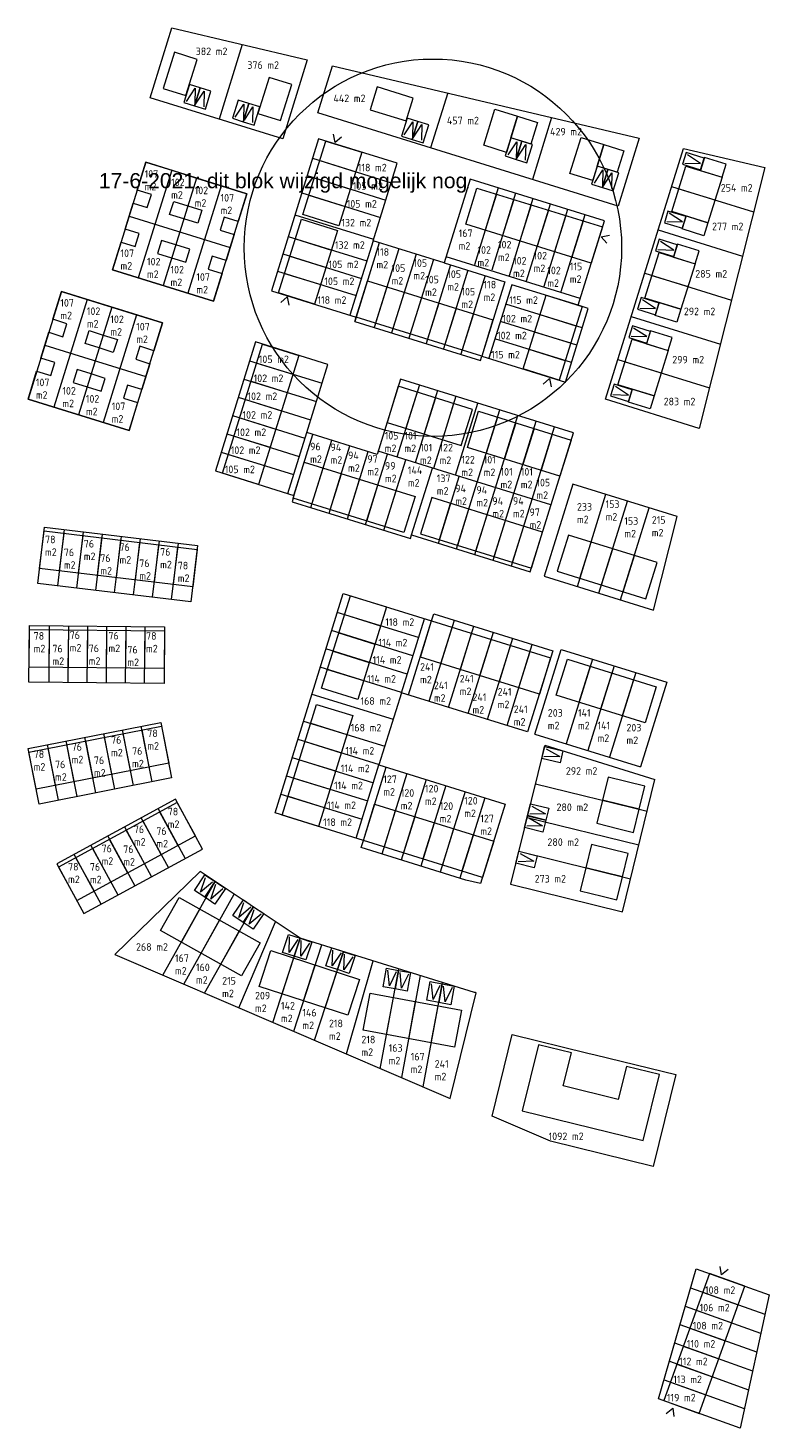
# Model space of a CAD drawing. Header units: metres. Extents: x 205799 to 208906, y 476485 to 477245.
# Tile 5 of 12: x 206480 to 206676, y 476874 to 477245. Entities that reach past the tile are written whole.
import ezdxf

# ---------------------------------------------------------------- set-up
doc = ezdxf.new("R2010")
doc.units = ezdxf.units.M
doc.layers.get('0').update_dxf_attribs({"linetype": 'CONTINUOUS'})
for name, color, linetype, lineweight in [('N-PV-OG-KAVEL_BERGING-G', 161, 'CONTINUOUS', 0), ('N-PV-OG-KAVEL_ENTREE-S', 7, 'CONTINUOUS', 0), ('N-PV-OG-KAVEL_OPPERVLAK-T', 7, 'CONTINUOUS', 0), ('N-PV-OG-KAVEL_PARKEERPLAATS-S', 253, 'CONTINUOUS', 0), ('N-PV-OG-WONING-G', 80, 'CONTINUOUS', 13)]:
    doc.layers.add(name, color=color, linetype=linetype, lineweight=lineweight)
doc.layers.add('N-PV-OG-KAVEL_KAVELGRENS-G', color=7, linetype='CONTINUOUS', lineweight=13, true_color=0xff4000)
doc.layers.add('N-PV-OG-KAVEL_TUSSENGRENS-G', color=7, linetype='CONTINUOUS', lineweight=13, true_color=0xff4000)
doc.layers.add('N-PV-OG-OPMERKINGEN-T', color=1, linetype='CONTINUOUS', lineweight=0, plot=False)
doc.styles.add('NLCS-ISO-M200-T50', font='NLCS-ISO.ttf')
doc.styles.add('verklaring', font='arial.ttf', dxfattribs={"height": 2.5})

# ---------------------------------------------------------------- blocks, each defined once
blk = doc.blocks.new('entree')
at = {"extrusion": (0, 0, -1), "flags": 128}
blk.add_lwpolyline([(1.12, -1.95), (0, 0), (-1.12, -1.95)], dxfattribs=at)
blk = doc.blocks.new('pp prive21')
at = {"color": 0, "linetype": 'ByBlock', "lineweight": -2}
for p, q in [((3, -5), (3, 0)), ((3, 0), (3, -5))]:
    blk.add_line(p, q, dxfattribs=at)
at = {"color": 0, "linetype": 'ByBlock', "lineweight": -2, "flags": 128}
blk.add_lwpolyline([(0, -5), (3, -5), (6, -5), (6, 0), (3, 0), (0, 0), (0, -5)], dxfattribs=at)
at = {"color": 0, "linetype": 'ByBlock', "lineweight": -2, "extrusion": (0, 0, -1), "flags": 128}
for points in [[(-0.63, -4.5), (-1.75, -0.5), (-2.88, -4.5)], [(-3.13, -4.5), (-4.25, -0.5), (-5.38, -4.5)]]:
    blk.add_lwpolyline(points, dxfattribs=at)
blk = doc.blocks.new('pp prive1')
at = {"color": 0, "linetype": 'ByBlock', "lineweight": -2, "extrusion": (0, 0, -1), "flags": 128}
for points in [[(1.62, 0.5), (-1.62, 0.5), (-1.62, -4.5), (1.62, -4.5), (1.62, 0.5)], [(1.12, -4), (0, 0), (-1.13, -4)]]:
    blk.add_lwpolyline(points, dxfattribs=at)
blk = doc.blocks.new('AnonymousCell')
at = {"layer": 'N-PV-OG-OPMERKINGEN-T'}
blk.add_line((208596.08, 477202.55), (208596.26, 477202.55), dxfattribs=at)
at = {"layer": 'N-PV-OG-OPMERKINGEN-T', "color": 1, "insert": (208595.99, 477201.15), "char_height": 4, "attachment_point": 9, "style": 'verklaring'}
blk.add_mtext('{\\C1;17-6-2021: dit blok wijzigd mogelijk nog}', dxfattribs=at)

msp = doc.modelspace()

# ---------------------------------------------------------------- linework, layer by layer
at = {"layer": 'N-PV-OG-KAVEL_BERGING-G', "flags": 128}
for points in [[(206612.78, 477214.03), (206607.53, 477215.66), (206609.31, 477221.39), (206614.56, 477219.76), (206612.78, 477214.03)], [(206635.61, 477206.56), (206630.36, 477208.19), (206632.14, 477213.92), (206637.39, 477212.29), (206635.61, 477206.56)], [(206663.4, 477205.26), (206664.47, 477208.7), (206658.74, 477210.48), (206657.67, 477207.04), (206663.4, 477205.26)], [(206659.66, 477193.23), (206658.59, 477189.79), (206652.86, 477191.57), (206653.93, 477195.01), (206659.66, 477193.23)], [(206656.28, 477182.34), (206657.35, 477185.78), (206651.62, 477187.56), (206650.55, 477184.12), (206656.28, 477182.34)], [(206652.54, 477170.31), (206651.47, 477166.87), (206645.74, 477168.65), (206646.81, 477172.09), (206652.54, 477170.31)], [(206649.16, 477159.42), (206650.23, 477162.86), (206644.5, 477164.64), (206643.43, 477161.2), (206649.16, 477159.42)], [(206645.42, 477147.39), (206644.35, 477143.95), (206638.62, 477145.73), (206639.69, 477149.17), (206645.42, 477147.39)]]:
    msp.add_lwpolyline(points, dxfattribs=at)
at = {"layer": 'N-PV-OG-KAVEL_KAVELGRENS-G'}
for p, q in [((206625.94, 477173.32), (206625.94, 477173.32)), ((206566.21, 477167.11), (206566.56, 477168.26)), ((206613.87, 477057.86), (206620.84, 477080.3)), ((206620.84, 477080.3), (206648.82, 477071.61)), ((206648.82, 477071.61), (206641.85, 477049.17)), ((206616.5, 477054.94), (206607.46, 477018.13)), ((206613.87, 477057.86), (206641.85, 477049.17)), ((206616.5, 477054.94), (206645.64, 477045.9)), ((206637.03, 477010.87), (206645.64, 477045.9)), ((206607.46, 477018.13), (206637.03, 477010.87))]:
    msp.add_line(p, q, dxfattribs=at)
at = {"layer": 'N-PV-OG-KAVEL_KAVELGRENS-G', "flags": 128}
for points in [[(206512.05, 477226.3), (206517.78, 477244.76), (206553.64, 477236.32), (206547.17, 477215.39), (206547.17, 477215.39), (206512.05, 477226.3)], [(206560.3, 477234.75), (206641.49, 477215.63), (206635.89, 477197.61), (206556.44, 477222.29), (206560.3, 477234.75)], [(206556.61, 477215.43), (206544.12, 477175.23), (206566.56, 477168.26), (206566.56, 477168.26), (206566.21, 477167.11), (206566.21, 477167.11), (206599.44, 477156.79), (206599.8, 477157.93), (206621.95, 477151.05), (206628, 477170.53), (206625.33, 477171.37), (206632.27, 477193.71), (206596.75, 477204.75), (206589.86, 477182.59), (206589.86, 477182.59), (206571.05, 477188.43), (206577.43, 477208.97), (206556.61, 477215.43)], [(206653.2, 477212.88), (206674.72, 477207.81), (206657.38, 477138.79), (206632.58, 477146.5), (206653.2, 477212.88)], [(206510.92, 477209.21), (206502.08, 477180.75), (206528.82, 477172.44), (206537.66, 477200.9), (206510.92, 477209.21)], [(206488.56, 477175.01), (206479.72, 477146.55), (206506.46, 477138.25), (206515.3, 477166.71), (206488.56, 477175.01)], [(206559.09, 477155.71), (206539.91, 477161.67), (206529.3, 477127.52), (206529.3, 477127.52), (206550.1, 477121.06), (206549.59, 477119.39), (206580.97, 477109.65), (206581.26, 477110.6), (206581.26, 477110.6), (206612.64, 477100.86), (206612.64, 477100.86), (206624.06, 477137.62), (206624.06, 477137.62), (206578.3, 477151.84), (206578.3, 477151.84), (206572.12, 477131.92), (206553.49, 477137.71), (206559.09, 477155.71), (206559.09, 477155.71)], [(206651.53, 477115.48), (206623.93, 477124.05), (206616.37, 477099.7), (206645.31, 477090.71), (206651.53, 477115.48)], [(206522.82, 477092.87), (206482.3, 477097.76), (206482.3, 477097.76), (206484.09, 477112.65), (206484.09, 477112.65), (206524.62, 477107.76), (206524.62, 477107.76), (206522.82, 477092.87)], [(206545.1, 477037.02), (206563.13, 477095.08), (206586.53, 477087.81), (206587.12, 477089.72), (206618.64, 477079.94), (206611.96, 477058.45), (206578.54, 477068.83), (206572.6, 477049.73), (206606.03, 477039.35), (206599.51, 477018.35), (206595.64, 477019.21), (206567.9, 477027.83), (206568.49, 477029.75), (206545.1, 477037.02)], [(206515.73, 477071.25), (206479.98, 477071.58), (206480.12, 477086.58), (206515.87, 477086.25), (206515.73, 477071.25)], [(206517.73, 477046.27), (206482.64, 477039.36), (206482.64, 477039.36), (206479.74, 477054.08), (206479.74, 477054.08), (206514.83, 477060.98), (206517.73, 477046.27)], [(206518.75, 477040.63), (206487.34, 477023.54), (206494.51, 477010.36), (206494.51, 477010.36), (206525.92, 477027.46), (206525.92, 477027.46), (206518.75, 477040.63)], [(206607.85, 476978.39), (206627.85, 476973.47), (206629.79, 476973), (206651.16, 476967.75), (206651.16, 476967.75), (206645.19, 476943.47), (206645.19, 476943.47), (206618.01, 476950.15), (206602.53, 476956.74), (206607.85, 476978.39)], [(206646.6, 476881.96), (206656.54, 476916.38), (206675.84, 476909.46), (206668.17, 476874.22), (206646.6, 476881.96)]]:
    msp.add_lwpolyline(points, dxfattribs=at)
msp.add_lwpolyline([(206525.3, 477021.49), (206502.69, 476999.55), (206591.43, 476961.45), (206598.29, 476989.36), (206598.29, 476989.36, 0.048125), (206597.93, 476989.51), (206551.72, 477003.86), (206525.3, 477021.49)], format="xyb", dxfattribs=at)
at = {"layer": 'N-PV-OG-KAVEL_TUSSENGRENS-G'}
for p, q in [((206550.36, 477195.33), (206571.18, 477188.86)), ((206571.05, 477188.43), (206564.94, 477168.76)), ((206572.67, 477187.93), (206566.56, 477168.26)), ((206625.89, 477173.18), (206590.37, 477184.21)), ((206589.86, 477182.59), (206605.91, 477177.61)), ((206605.91, 477177.61), (206599.8, 477157.93)), ((206607.76, 477176.82), (206601.71, 477157.34)), ((206625.33, 477171.37), (206607.76, 477176.82)), ((206538.36, 477156.67), (206557.53, 477150.72)), ((206536.86, 477151.84), (206556.03, 477145.88)), ((206535.36, 477147.01), (206554.53, 477141.05)), ((206583.3, 477150.29), (206577.36, 477131.19)), ((206588.13, 477148.78), (206582.2, 477129.68)), ((206592.96, 477147.28), (206587.03, 477128.18)), ((206592.83, 477126.38), (206598.77, 477145.48)), ((206598.64, 477124.58), (206604.57, 477143.68)), ((206603.47, 477123.08), (206609.4, 477142.18)), ((206608.3, 477121.57), (206614.24, 477140.67)), ((206532.35, 477137.34), (206551.53, 477131.39)), ((206548.48, 477121.56), (206553.49, 477137.71)), ((206550.1, 477121.06), (206555.12, 477137.2)), ((206613.14, 477120.07), (206619.07, 477139.17)), ((206530.85, 477132.51), (206550.03, 477126.55)), ((206554.58, 477117.84), (206560.11, 477135.65)), ((206559.41, 477116.34), (206564.94, 477134.15)), ((206564.24, 477114.84), (206569.78, 477132.65)), ((206618.13, 477118.52), (206572.37, 477132.74)), ((206569.08, 477113.34), (206574.86, 477131.96)), ((206573.91, 477111.84), (206579.69, 477130.46)), ((206581.26, 477110.6), (206586.75, 477128.27)), ((206588.32, 477108.41), (206593.81, 477126.08)), ((206593.15, 477106.91), (206598.64, 477124.58)), ((206597.99, 477105.41), (206603.47, 477123.08)), ((206602.82, 477103.91), (206608.3, 477121.57)), ((206625.11, 477096.98), (206632.67, 477121.34)), ((206607.65, 477102.41), (206613.14, 477120.07)), ((206630.84, 477095.2), (206638.4, 477119.56)), ((206636.57, 477093.42), (206644.13, 477117.78)), ((206489.29, 477112.03), (206487.49, 477097.13)), ((206494.31, 477111.42), (206492.51, 477096.53)), ((206499.33, 477110.81), (206497.54, 477095.92)), ((206509.38, 477109.6), (206507.59, 477094.71)), ((206514.41, 477109), (206512.61, 477094.1)), ((206519.43, 477108.39), (206517.63, 477093.5)), ((206583.07, 477083.41), (206561.58, 477090.09)), ((206485.35, 477086.53), (206485.21, 477071.54)), ((206490.41, 477086.49), (206490.27, 477071.49)), ((206495.47, 477086.44), (206495.32, 477071.44)), ((206505.58, 477086.34), (206505.44, 477071.35)), ((206510.64, 477086.3), (206510.5, 477071.3)), ((206581.57, 477078.58), (206560.08, 477085.26)), ((206580.06, 477073.75), (206558.58, 477080.42)), ((206629.11, 477077.73), (206622.14, 477055.29)), ((206578.56, 477068.92), (206557.08, 477075.59)), ((206634.83, 477075.95), (206627.86, 477053.51)), ((206640.57, 477074.17), (206633.6, 477051.73)), ((206554.86, 477068.47), (206576.35, 477061.79)), ((206507.63, 477044.28), (206504.73, 477059)), ((206512.6, 477045.26), (206509.7, 477059.97)), ((206552.65, 477061.34), (206574.14, 477054.67)), ((206487.77, 477040.37), (206484.87, 477055.09)), ((206492.74, 477041.35), (206489.84, 477056.07)), ((206497.7, 477042.33), (206494.8, 477057.04)), ((206502.67, 477043.3), (206499.77, 477058.02)), ((206551.15, 477056.51), (206572.64, 477049.84)), ((206549.65, 477051.68), (206571.14, 477045)), ((206548.15, 477046.85), (206569.64, 477040.17)), ((206614, 477044.74), (206643.57, 477037.48)), ((206546.65, 477042.01), (206568.13, 477035.34)), ((206514.16, 477038.13), (206521.33, 477024.96)), ((206505.27, 477033.29), (206512.44, 477020.12)), ((206516.88, 477022.54), (206509.71, 477035.71)), ((206611.8, 477035.8), (206641.37, 477028.54)), ((206503.55, 477015.28), (206496.38, 477028.46)), ((206500.82, 477030.87), (206507.99, 477017.7)), ((206499.1, 477012.86), (206491.93, 477026.04)), ((206609.61, 477026.87), (206639.18, 477019.6)), ((206544.49, 476981.55), (206551.74, 477003.86))]:
    msp.add_line(p, q, dxfattribs=at)
at = {"layer": 'N-PV-OG-KAVEL_TUSSENGRENS-G', "flags": 128}
for points in [[(206536.4, 477240.37), (206530.27, 477220.64)], [(206590.8, 477227.57), (206586.28, 477213.02)], [(206618.31, 477221.09), (206613.2, 477204.66)], [(206555.01, 477210.28), (206575.83, 477203.81)], [(206517.75, 477207.09), (206508.91, 477178.63)], [(206524.29, 477205.05), (206515.45, 477176.59)], [(206530.83, 477203.02), (206521.99, 477174.56)], [(206553.58, 477205.69), (206574.4, 477199.23)], [(206650.07, 477202.8), (206671.77, 477196.06)], [(206552.16, 477201.11), (206572.98, 477194.64)], [(206604.19, 477202.43), (206597.86, 477182.04)], [(206608.78, 477201.01), (206602.45, 477180.62)], [(206613.36, 477199.59), (206607.03, 477179.2)], [(206617.95, 477198.16), (206611.61, 477177.77)], [(206622.53, 477196.74), (206616.2, 477176.35)], [(206627.11, 477195.31), (206620.78, 477174.93)], [(206506.5, 477194.98), (206533.24, 477186.67)], [(206548.57, 477189.55), (206569.39, 477183.09)], [(206646.51, 477191.34), (206668.84, 477184.41)], [(206547.15, 477184.97), (206567.97, 477178.5)], [(206577.83, 477186.33), (206571.36, 477165.51)], [(206582.41, 477184.9), (206575.95, 477164.09)], [(206545.72, 477180.38), (206566.54, 477173.92)], [(206587, 477183.48), (206580.53, 477162.66)], [(206591.58, 477182.06), (206585.12, 477161.24)], [(206596.17, 477180.63), (206589.7, 477159.81)], [(206600.75, 477179.21), (206594.28, 477158.39)], [(206642.95, 477179.88), (206665.91, 477172.75)], [(206495.38, 477172.89), (206486.54, 477144.43)], [(206501.93, 477170.86), (206493.09, 477142.4)], [(206626.4, 477165.38), (206606.16, 477171.67)], [(206508.47, 477168.83), (206499.63, 477140.37)], [(206624.98, 477160.79), (206604.73, 477167.08)], [(206639.39, 477168.42), (206662.99, 477161.1)], [(206623.55, 477156.21), (206603.31, 477162.5)], [(206484.14, 477160.78), (206510.88, 477152.48)], [(206635.85, 477157.03), (206660.08, 477149.51)], [(206533.86, 477142.18), (206553.03, 477136.23)], [(206504.36, 477110.21), (206502.56, 477095.32)], [(206578.54, 477068.83), (206584.62, 477088.41)], [(206580.45, 477068.24), (206586.53, 477087.81)], [(206585.89, 477066.55), (206592.56, 477088.03)], [(206500.53, 477086.39), (206500.38, 477071.39)], [(206591.05, 477064.95), (206597.72, 477086.43)], [(206596.2, 477063.34), (206602.88, 477084.83)], [(206601.36, 477061.74), (206608.04, 477083.23)], [(206606.52, 477060.14), (206613.19, 477081.63)], [(206566.58, 477030.34), (206572.6, 477049.73)], [(206568.49, 477029.75), (206574.51, 477049.14)], [(206579.96, 477047.45), (206573.34, 477026.14)], [(206585.12, 477045.85), (206578.5, 477024.53)], [(206590.27, 477044.24), (206583.65, 477022.93)], [(206595.43, 477042.64), (206588.81, 477021.33)], [(206600.59, 477041.04), (206593.97, 477019.73)], [(206515.4, 476994.1), (206529.26, 477018.85)], [(206520.94, 476991.72), (206534.27, 477015.51)], [(206526.45, 476989.28), (206539.27, 477012.17)], [(206535.56, 476985.44), (206545.18, 477008.23)], [(206550.04, 476979.22), (206557.47, 477002.08)], [(206555.58, 476976.85), (206563.2, 477000.3)], [(206563.98, 476973.24), (206571.11, 476997.84)], [(206572.94, 476969.25), (206577.86, 476995.74)], [(206578.62, 476966.95), (206583.63, 476993.95)], [(206584.27, 476964.53), (206589.4, 476992.16)], [(206655.09, 476911.35), (206674.72, 476904.31)], [(206653.68, 476906.48), (206673.63, 476899.32)], [(206652.27, 476901.61), (206672.55, 476894.34)], [(206650.87, 476896.74), (206671.46, 476889.35)], [(206649.46, 476891.87), (206670.38, 476884.36)], [(206648.05, 476886.99), (206669.29, 476879.38)]]:
    msp.add_lwpolyline(points, dxfattribs=at)
at = {"layer": 'N-PV-OG-OPMERKINGEN-T'}
msp.add_circle((206586.88, 477186.61), 49.94, dxfattribs=at)
at = {"layer": 'N-PV-OG-WONING-G'}
for p, q in [((206556.92, 477209.68), (206566.47, 477206.72)), ((206555.49, 477205.1), (206565.04, 477202.13)), ((206554.07, 477200.51), (206563.62, 477197.55)), ((206603.69, 477200.81), (206600.72, 477191.26)), ((206608.27, 477199.39), (206605.31, 477189.84)), ((206651.98, 477202.21), (206661.53, 477199.24)), ((206612.86, 477197.96), (206609.89, 477188.41)), ((206617.44, 477196.54), (206614.48, 477186.99)), ((206622.03, 477195.11), (206619.06, 477185.56)), ((206626.61, 477193.69), (206623.64, 477184.14)), ((206550.48, 477188.96), (206560.03, 477185.99)), ((206549.06, 477184.38), (206558.61, 477181.41)), ((206547.63, 477179.79), (206557.18, 477176.83)), ((206644.86, 477179.29), (206654.41, 477176.33)), ((206574.69, 477176.21), (206571.72, 477166.66)), ((206579.27, 477174.78), (206576.3, 477165.23)), ((206583.85, 477173.36), (206580.89, 477163.81)), ((206588.44, 477171.93), (206585.47, 477162.38)), ((206593.02, 477170.51), (206590.06, 477160.96)), ((206597.61, 477169.09), (206594.64, 477159.54)), ((206624.78, 477165.88), (206615.23, 477168.85)), ((206623.36, 477161.3), (206613.81, 477164.26)), ((206621.93, 477156.71), (206612.38, 477159.68)), ((206540.27, 477156.08), (206549.82, 477153.11)), ((206637.76, 477156.44), (206647.31, 477153.47)), ((206538.77, 477151.25), (206548.32, 477148.28)), ((206582.7, 477148.38), (206579.74, 477138.83)), ((206537.27, 477146.41), (206546.82, 477143.45)), ((206587.53, 477146.87), (206584.57, 477137.32)), ((206592.37, 477145.37), (206589.4, 477135.82)), ((206535.76, 477141.58), (206545.31, 477138.62)), ((206603.98, 477141.77), (206601.01, 477132.22)), ((206608.81, 477140.27), (206605.85, 477130.72)), ((206534.26, 477136.75), (206543.81, 477133.78)), ((206613.64, 477138.76), (206610.68, 477129.21)), ((206618.48, 477137.26), (206615.51, 477127.71)), ((206532.76, 477131.92), (206542.31, 477128.95)), ((206554.86, 477118.74), (206557.82, 477128.29)), ((206559.69, 477117.24), (206562.66, 477126.79)), ((206564.52, 477115.74), (206567.49, 477125.29)), ((206569.36, 477114.24), (206572.32, 477123.79)), ((206574.19, 477112.74), (206577.15, 477122.29)), ((206588.62, 477109.37), (206591.58, 477118.92)), ((206593.45, 477107.86), (206596.42, 477117.41)), ((206598.28, 477106.36), (206601.25, 477115.91)), ((206603.11, 477104.86), (206606.08, 477114.41)), ((206489.17, 477111.03), (206487.97, 477101.11)), ((206494.19, 477110.43), (206492.99, 477100.5)), ((206607.95, 477103.36), (206610.91, 477112.91)), ((206499.21, 477109.82), (206498.02, 477099.89)), ((206504.24, 477109.22), (206503.04, 477099.29)), ((206509.26, 477108.61), (206508.06, 477098.68)), ((206514.29, 477108), (206513.09, 477098.08)), ((206519.31, 477107.4), (206518.11, 477097.47)), ((206625.78, 477099.13), (206628.74, 477108.68)), ((206631.51, 477097.35), (206634.47, 477106.9)), ((206637.24, 477095.57), (206640.2, 477105.12)), ((206563.49, 477089.49), (206573.04, 477086.53)), ((206485.34, 477085.53), (206485.24, 477075.53)), ((206490.4, 477085.49), (206490.3, 477075.49)), ((206495.46, 477085.44), (206495.36, 477075.44)), ((206500.52, 477085.39), (206500.42, 477075.39)), ((206505.58, 477085.35), (206505.48, 477075.35)), ((206510.64, 477085.3), (206510.54, 477075.3)), ((206561.99, 477084.66), (206571.54, 477081.7)), ((206589.01, 477076.57), (206591.97, 477086.12)), ((206594.16, 477074.97), (206597.13, 477084.52)), ((206599.32, 477073.37), (206602.29, 477082.92)), ((206604.48, 477071.77), (206607.44, 477081.32)), ((206560.49, 477079.83), (206570.04, 477076.86)), ((206609.63, 477070.17), (206612.6, 477079.72)), ((206558.99, 477075), (206568.54, 477072.03)), ((206628.51, 477075.82), (206625.55, 477066.27)), ((206634.24, 477074.04), (206631.27, 477064.49)), ((206639.98, 477072.26), (206637.01, 477062.71)), ((206511.82, 477049.18), (206509.89, 477058.99)), ((206554.56, 477060.75), (206564.11, 477057.78)), ((206491.96, 477045.27), (206490.03, 477055.09)), ((206496.93, 477046.25), (206495, 477056.06)), ((206501.89, 477047.23), (206499.96, 477057.04)), ((206506.86, 477048.2), (206504.93, 477058.02)), ((206553.06, 477055.92), (206562.61, 477052.95)), ((206487, 477044.3), (206485.07, 477054.11)), ((206551.56, 477051.08), (206561.11, 477048.12)), ((206550.06, 477046.25), (206559.61, 477043.29)), ((206633.27, 477046.49), (206631.76, 477040.37)), ((206548.56, 477041.42), (206558.11, 477038.45)), ((206641.48, 477037.99), (206631.76, 477040.37)), ((206519.41, 477028.47), (206514.63, 477037.25)), ((206576.9, 477037.61), (206573.94, 477028.06)), ((206582.06, 477036.01), (206579.09, 477026.46)), ((206510.53, 477023.63), (206505.74, 477032.41)), ((206514.97, 477026.05), (206510.19, 477034.83)), ((206587.22, 477034.41), (206584.25, 477024.86)), ((206592.37, 477032.81), (206589.41, 477023.26)), ((206506.08, 477021.21), (206501.3, 477030)), ((206597.53, 477031.2), (206594.56, 477021.65)), ((206628.88, 477028.62), (206627.37, 477022.5)), ((206497.19, 477016.37), (206492.41, 477025.16)), ((206501.64, 477018.79), (206496.86, 477027.58)), ((206637.09, 477020.12), (206627.37, 477022.5)), ((206520.3, 477002.84), (206525.18, 477011.57)), ((206525.53, 476999.91), (206530.42, 477008.63)), ((206530.77, 476996.98), (206535.65, 477005.7)), ((206546.95, 476989.11), (206550.04, 476998.62)), ((206552.65, 476987.26), (206555.74, 476996.77)), ((206558.36, 476985.4), (206561.45, 476994.91)), ((206574.63, 476978.33), (206576.45, 476988.17)), ((206580.49, 476977.25), (206582.31, 476987.08)), ((206586.43, 476976.14), (206588.25, 476985.98)), ((206614.79, 476975.65), (206610.5, 476958.17)), ((206623.53, 476973.5), (206614.79, 476975.65)), ((206621.39, 476964.76), (206623.53, 476973.5)), ((206638.1, 476969.93), (206635.96, 476961.19)), ((206646.84, 476967.78), (206638.1, 476969.93)), ((206642.55, 476950.3), (206646.84, 476967.78)), ((206635.96, 476961.19), (206621.39, 476964.76)), ((206610.5, 476958.17), (206642.55, 476950.3)), ((206658.28, 476910.2), (206667.7, 476906.83)), ((206656.58, 476905.44), (206665.99, 476902.06)), ((206654.87, 476900.68), (206664.28, 476897.3)), ((206653.16, 476895.91), (206662.57, 476892.54)), ((206651.45, 476891.15), (206660.86, 476887.78)), ((206649.74, 476886.39), (206659.16, 476883.01))]:
    msp.add_line(p, q, dxfattribs=at)
at = {"layer": 'N-PV-OG-WONING-G', "flags": 128}
for points in [[(206524.49, 477236.45), (206518.47, 477238.32), (206515.5, 477228.77), (206521.52, 477226.9), (206524.49, 477236.45)], [(206543.51, 477231.69), (206540.55, 477222.14), (206546.56, 477220.27), (206549.53, 477229.82), (206543.51, 477231.69)], [(206572.12, 477229.15), (206570.25, 477223.13), (206579.8, 477220.17), (206581.67, 477226.18), (206572.12, 477229.15)], [(206606.34, 477211.84), (206600.32, 477213.71), (206603.29, 477223.26), (206609.31, 477221.39), (206606.34, 477211.84)], [(206562.02, 477192.39), (206552.47, 477195.36), (206558.52, 477214.84), (206568.07, 477211.87), (206562.02, 477192.39)], [(206629.17, 477204.37), (206623.15, 477206.24), (206626.12, 477215.79), (206632.14, 477213.92), (206629.17, 477204.37)], [(206531.1, 477179.8), (206528.82, 477172.44), (206502.08, 477180.75), (206504.36, 477188.1), (206508.09, 477186.94), (206509.15, 477190.38), (206505.43, 477191.54), (206507.57, 477198.41), (206511.29, 477197.26), (206512.36, 477200.7), (206508.63, 477201.85), (206510.92, 477209.21), (206511.2, 477209.12), (206517.75, 477207.09), (206524.29, 477205.05), (206530.83, 477203.02), (206537.37, 477200.99), (206537.66, 477200.9), (206535.37, 477193.55), (206531.65, 477194.7), (206530.58, 477191.27), (206534.31, 477190.11), (206532.17, 477183.23), (206528.45, 477184.39), (206527.38, 477180.95), (206531.1, 477179.8)], [(206663.4, 477205.26), (206659.66, 477193.23), (206650.11, 477196.19), (206653.85, 477208.23), (206663.4, 477205.26)], [(206522, 477197.7), (206525.73, 477196.54), (206524.66, 477193.1), (206520.94, 477194.26), (206517.21, 477195.42), (206518.28, 477198.86), (206522, 477197.7)], [(206628.8, 477182.54), (206595.57, 477192.86), (206598.53, 477202.41), (206631.77, 477192.09), (206628.8, 477182.54)], [(206546.03, 477174.63), (206552.08, 477194.12), (206561.63, 477191.15), (206555.58, 477171.67), (206546.03, 477174.63)], [(206517.73, 477183.95), (206521.46, 477182.79), (206522.52, 477186.23), (206518.8, 477187.39), (206515.08, 477188.54), (206514.01, 477185.1), (206517.73, 477183.95)], [(206656.28, 477182.34), (206652.54, 477170.31), (206642.99, 477173.27), (206646.73, 477185.31), (206656.28, 477182.34)], [(206569.53, 477177.81), (206602.76, 477167.48), (206599.8, 477157.93), (206566.56, 477168.26), (206569.53, 477177.81)], [(206508.74, 477145.6), (206506.46, 477138.25), (206479.72, 477146.55), (206482, 477153.91), (206485.72, 477152.75), (206486.79, 477156.19), (206483.07, 477157.34), (206485.2, 477164.22), (206488.93, 477163.06), (206490, 477166.5), (206486.27, 477167.66), (206488.56, 477175.01), (206488.84, 477174.92), (206495.38, 477172.89), (206501.93, 477170.86), (206508.47, 477168.83), (206515.01, 477166.79), (206515.3, 477166.71), (206513.01, 477159.35), (206509.29, 477160.51), (206508.22, 477157.07), (206511.94, 477155.91), (206509.81, 477149.04), (206506.08, 477150.2), (206505.02, 477146.76), (206508.74, 477145.6)], [(206610.78, 477154.52), (206616.83, 477174.01), (206626.38, 477171.04), (206620.33, 477151.56), (206610.78, 477154.52)], [(206499.64, 477163.5), (206503.37, 477162.35), (206502.3, 477158.91), (206498.57, 477160.07), (206494.85, 477161.22), (206495.92, 477164.66), (206499.64, 477163.5)], [(206649.16, 477159.42), (206645.42, 477147.39), (206635.87, 477150.35), (206639.61, 477162.39), (206649.16, 477159.42)], [(206540.76, 477123.96), (206531.21, 477126.92), (206531.21, 477126.92), (206541.82, 477161.07), (206551.37, 477158.11), (206540.76, 477123.96)], [(206495.37, 477149.75), (206499.09, 477148.6), (206500.16, 477152.03), (206496.44, 477153.19), (206492.71, 477154.35), (206491.65, 477150.91), (206495.37, 477149.75)], [(206574.74, 477140.38), (206594.4, 477134.27), (206594.4, 477134.27), (206597.36, 477143.82), (206597.36, 477143.82), (206577.71, 477149.93), (206577.71, 477149.93), (206574.74, 477140.38), (206574.74, 477140.38)], [(206620.5, 477126.16), (206596.02, 477133.77), (206596.02, 477133.77), (206598.98, 477143.32), (206598.98, 477143.32), (206623.47, 477135.71), (206623.47, 477135.71), (206620.5, 477126.16)], [(206579.18, 477111.19), (206549.86, 477120.29), (206552.83, 477129.84), (206582.15, 477120.74), (206582.15, 477120.74), (206579.18, 477111.19)], [(206615.91, 477111.36), (206586.59, 477120.47), (206583.62, 477110.92), (206612.94, 477101.81), (206615.91, 477111.36)], [(206523.3, 477096.84), (206482.78, 477101.73), (206483.98, 477111.66), (206524.5, 477106.77), (206523.3, 477096.84)], [(206646.22, 477103.25), (206622.73, 477110.55), (206622.73, 477110.55), (206619.76, 477101), (206619.76, 477101), (206643.25, 477093.7), (206643.25, 477093.7), (206646.22, 477103.25)], [(206566.99, 477067.04), (206557.44, 477070), (206565.04, 477094.49), (206574.59, 477091.52), (206566.99, 477067.04)], [(206615.08, 477068.48), (206583.56, 477078.26), (206586.53, 477087.81), (206618.04, 477078.03), (206615.08, 477068.48)], [(206515.77, 477075.25), (206480.01, 477075.58), (206480.11, 477085.58), (206515.86, 477085.25), (206515.77, 477075.25)], [(206622.5, 477077.69), (206645.99, 477070.39), (206643.02, 477060.84), (206619.53, 477068.14), (206622.5, 477077.69)], [(206556.56, 477033.46), (206547.01, 477036.43), (206556.11, 477065.74), (206565.66, 477062.78), (206556.56, 477033.46)], [(206516.95, 477050.19), (206481.87, 477043.29), (206479.94, 477053.1), (206515.02, 477060), (206516.95, 477050.19)], [(206641.48, 477037.99), (206642.98, 477044.11), (206633.27, 477046.49)], [(206519.23, 477039.75), (206487.82, 477022.66), (206492.6, 477013.87), (206524.01, 477030.97), (206524.01, 477030.97), (206519.23, 477039.75)], [(206631.76, 477040.37), (206630.26, 477034.26), (206636.09, 477032.83), (206639.97, 477031.87), (206641.48, 477037.99)], [(206571.46, 477039.3), (206602.97, 477029.51), (206600.01, 477019.96), (206568.49, 477029.75), (206571.46, 477039.3)], [(206637.09, 477020.12), (206638.59, 477026.24), (206628.88, 477028.62)], [(206627.37, 477022.5), (206625.87, 477016.38), (206631.7, 477014.95), (206635.58, 477014), (206637.09, 477020.12)], [(206519.69, 477014.65), (206541.15, 477002.62), (206536.26, 476993.9), (206514.8, 477005.92), (206519.69, 477014.65)], [(206544.03, 477000.58), (206567.43, 476992.97), (206564.33, 476983.46), (206540.94, 476991.07), (206544.03, 477000.58)], [(206570.26, 476989.32), (206594.45, 476984.83), (206592.62, 476974.99), (206568.44, 476979.48), (206570.26, 476989.32)], [(206660.05, 476915.13), (206647.98, 476881.47), (206647.98, 476881.47), (206657.39, 476878.09), (206657.39, 476878.09), (206669.46, 476911.75), (206669.46, 476911.75), (206660.05, 476915.13)]]:
    msp.add_lwpolyline(points, dxfattribs=at)

# ---------------------------------------------------------------- block references
at = {"color": 7, "linetype": 'Continuous', "lineweight": 0}
msp.add_blockref('AnonymousCell', (-2000, 0), dxfattribs=at)
at = {"layer": 'N-PV-OG-KAVEL_ENTREE-S'}
for p, rotation in [((206560.98, 477214.41), 161.3817893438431), ((206631.4, 477189.45), 71.38178934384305), ((206548.28, 477173.6), 341.381789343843), ((206617.76, 477152.02), 341.381789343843), ((206663.25, 476914.76), 158.5287505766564), ((206650.4, 476879.46), 337.595540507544)]:
    msp.add_blockref('entree', p, dxfattribs=dict(at, rotation=rotation))
at = {"layer": 'N-PV-OG-KAVEL_PARKEERPLAATS-S'}
for name, p, rotation in [('pp prive21', (206522.42, 477229.81), 342.745141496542), ('pp prive21', (206535.32, 477225.63), 342.745141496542), ('pp prive21', (206580.04, 477220.93), 342.745141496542), ('pp prive21', (206607.53, 477215.66), 342.7451414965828), ('pp prive21', (206630.36, 477208.19), 342.7451414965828), ('pp prive1', (206620.44, 477051.96), 256.2017699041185), ('pp prive1', (206615.9, 477033.64), 256.2017699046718), ('pp prive1', (206616.68, 477036.79), 256.2017699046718), ('pp prive1', (206613.59, 477024.21), 256.2017699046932), ('pp prive1', (206525.41, 477016), 146.3013012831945), ('pp prive1', (206528.12, 477014.2), 146.3013012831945), ('pp prive1', (206535.56, 477009.34), 146.2854166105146), ('pp prive1', (206538.26, 477007.54), 146.2854166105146), ('pp prive1', (206548.8, 477000.08), 161.9914904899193), ('pp prive1', (206551.89, 476999.07), 161.9914904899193), ('pp prive1', (206560.26, 476996.52), 161.9914904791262), ('pp prive1', (206563.35, 476995.51), 161.9914904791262), ('pp prive1', (206575.36, 476991.22), 169.482922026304), ('pp prive1', (206578.56, 476990.63), 169.482922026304), ('pp prive1', (206586.92, 476987.64), 169.4829220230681), ('pp prive1', (206590.11, 476987.04), 169.4829220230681)]:
    msp.add_blockref(name, p, dxfattribs=dict(at, rotation=rotation))
at = {"layer": 'N-PV-OG-KAVEL_PARKEERPLAATS-S', "extrusion": (0, 0, -1), "rotation": 107.2548585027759}
for p in [(-206657.72, 477208.91), (-206652.92, 477193.44), (-206650.61, 477185.99), (-206645.8, 477170.52), (-206643.49, 477163.07), (-206638.68, 477147.6)]:
    msp.add_blockref('pp prive1', p, dxfattribs=at)

# ---------------------------------------------------------------- texts
at = {"layer": 'N-PV-OG-KAVEL_OPPERVLAK-T', "color": 7, "char_height": 2, "attachment_point": 1, "style": 'NLCS-ISO-M200-T50'}
for s, insert in [('382 m2', (206524.1, 477239.58)), ('376 m2', (206537.78, 477235.94)), ('442 m2', (206560.56, 477227.14)), ('457 m2', (206590.59, 477221.27)), ('429 m2', (206617.9, 477218.31)), ('107\\Pm2', (206510.59, 477207.13)), ('118 m2', (206567, 477208.82)), ('102\\Pm2', (206517.6, 477204.91)), ('102\\Pm2', (206523.82, 477202.77)), ('105 m2', (206565.67, 477203.93)), ('254 m2', (206663.08, 477203.46)), ('107\\Pm2', (206530.67, 477200.82)), ('105 m2', (206564.07, 477199.22)), ('132 m2', (206562.65, 477194.24)), ('167\\Pm2', (206593.7, 477191.44)), ('277 m2', (206660.77, 477193.24)), ('132 m2', (206560.94, 477188.33)), ('102\\Pm2', (206604.1, 477188.42)), ('107\\Pm2', (206504.19, 477186.15)), ('118\\Pm2', (206571.94, 477186.47)), ('102\\Pm2', (206598.68, 477187)), ('102\\Pm2', (206608.1, 477184.15)), ('102\\Pm2', (206613.52, 477185.49)), ('102\\Pm2', (206511.21, 477183.93)), ('102\\Pm2', (206517.43, 477181.79)), ('105 m2', (206559.27, 477183.2)), ('105\\Pm2', (206575.93, 477182.2)), ('105\\Pm2', (206581.71, 477183.53)), ('105\\Pm2', (206590.68, 477180.6)), ('102\\Pm2', (206617.16, 477181.58)), ('115\\Pm2', (206623.11, 477182.64)), ('285 m2', (206656.32, 477180.7)), ('107\\Pm2', (206524.27, 477179.84)), ('105 m2', (206558.15, 477178.73)), ('105\\Pm2', (206584.82, 477179.18)), ('118\\Pm2', (206600.28, 477177.84)), ('107\\Pm2', (206488.27, 477173.02)), ('118 m2', (206556.32, 477173.75)), ('105\\Pm2', (206594.42, 477175.97)), ('115 m2', (206607.05, 477173.75)), ('102\\Pm2', (206495.29, 477170.8)), ('292 m2', (206653.3, 477170.75)), ('102\\Pm2', (206501.51, 477168.67)), ('107\\Pm2', (206508.35, 477166.71)), ('102 m2', (206605.27, 477168.84)), ('102 m2', (206603.86, 477164.37)), ('105 m2', (206540.8, 477158.08)), ('115 m2', (206602.28, 477159.29)), ('299 m2', (206650.24, 477157.97)), ('107\\Pm2', (206481.79, 477151.95)), ('102 m2', (206539.44, 477153.06)), ('102\\Pm2', (206488.81, 477149.73)), ('102\\Pm2', (206495.03, 477147.6)), ('102 m2', (206537.8, 477148.3)), ('107\\Pm2', (206501.87, 477145.64)), ('102 m2', (206536.49, 477143.35)), ('283 m2', (206647.96, 477146.9)), ('102 m2', (206534.88, 477138.77)), ('105\\Pm2', (206574.12, 477137.84)), ('101\\Pm2', (206579.34, 477137.84)), ('102 m2', (206533.37, 477134.02)), ('96\\Pm2', (206554.39, 477134.99)), ('94\\Pm2', (206559.78, 477134.77)), ('94\\Pm2', (206564.43, 477132.64)), ('101\\Pm2', (206583.48, 477134.69)), ('122\\Pm2', (206588.63, 477134.69)), ('105 m2', (206531.8, 477128.93)), ('97\\Pm2', (206569.52, 477131.68)), ('99\\Pm2', (206574.18, 477129.87)), ('144\\Pm2', (206580.25, 477128.71)), ('122\\Pm2', (206594.41, 477131.49)), ('101\\Pm2', (206600.31, 477131.49)), ('137\\Pm2', (206587.92, 477126.58)), ('101\\Pm2', (206604.77, 477128.29)), ('101\\Pm2', (206610.14, 477128.29)), ('105\\Pm2', (206614.27, 477125.45)), ('94\\Pm2', (206592.79, 477123.88)), ('94\\Pm2', (206598.38, 477123.48)), ('94\\Pm2', (206602.61, 477120.54)), ('94\\Pm2', (206608.07, 477120.58)), ('97\\Pm2', (206612.45, 477117.6)), ('233\\Pm2', (206625.01, 477119.02)), ('153\\Pm2', (206632.58, 477119.73)), ('153\\Pm2', (206637.55, 477115.27)), ('215\\Pm2', (206644.81, 477115.53)), ('78\\Pm2', (206484.22, 477110.38)), ('76\\Pm2', (206489.2, 477106.97)), ('76\\Pm2', (206494.48, 477109.25)), ('76\\Pm2', (206503.93, 477108.34)), ('76\\Pm2', (206514.69, 477107.09)), ('76\\Pm2', (206498.85, 477105.44)), ('76\\Pm2', (206509.16, 477104.09)), ('78\\Pm2', (206519.36, 477103.48)), ('118 m2', (206574.29, 477088.52)), ('78\\Pm2', (206481.21, 477084.86)), ('76\\Pm2', (206490.75, 477085.06)), ('76\\Pm2', (206501.01, 477084.93)), ('78\\Pm2', (206510.96, 477084.85)), ('76\\Pm2', (206486.18, 477081.51)), ('76\\Pm2', (206495.78, 477081.56)), ('76\\Pm2', (206506.02, 477081.23)), ('114 m2', (206572.48, 477083.1)), ('114 m2', (206570.92, 477078.52)), ('241\\Pm2', (206583.49, 477076.65)), ('114 m2', (206569.47, 477073.49)), ('241\\Pm2', (206593.98, 477073.54)), ('241\\Pm2', (206587.13, 477071.76)), ('241\\Pm2', (206604.02, 477070.07)), ('168 m2', (206567.72, 477067.63)), ('241\\Pm2', (206597.35, 477068.65)), ('241\\Pm2', (206608.28, 477065.45)), ('203\\Pm2', (206617.3, 477064.49)), ('141\\Pm2', (206625.27, 477064.49)), ('78\\Pm2', (206511.29, 477059.08)), ('168 m2', (206565.14, 477060.57)), ('141\\Pm2', (206630.45, 477061.14)), ('203\\Pm2', (206638.11, 477060.58)), ('76\\Pm2', (206491.27, 477055.48)), ('76\\Pm2', (206501.7, 477057.32)), ('76\\Pm2', (206507.26, 477054.41)), ('114 m2', (206563.71, 477054.47)), ('78\\Pm2', (206481.22, 477053.54)), ('76\\Pm2', (206486.87, 477050.85)), ('76\\Pm2', (206497.16, 477051.95)), ('114 m2', (206562.49, 477049.8)), ('127\\Pm2', (206573.75, 477046.93)), ('292 m2', (206622.08, 477049.12)), ('114 m2', (206560.71, 477045.28)), ('120\\Pm2', (206578.37, 477043.29)), ('120\\Pm2', (206584.77, 477044.44)), ('114 m2', (206558.88, 477040.04)), ('120\\Pm2', (206588.68, 477039.82)), ('120\\Pm2', (206595.16, 477041.24)), ('280 m2', (206619.6, 477039.52)), ('78\\Pm2', (206516.7, 477038.37)), ('127\\Pm2', (206599.43, 477036.53)), ('76\\Pm2', (206507.73, 477033.68)), ('76\\Pm2', (206513.68, 477033.2)), ('118 m2', (206557.82, 477035.57)), ('76\\Pm2', (206499.19, 477028.6)), ('76\\Pm2', (206504.92, 477028.41)), ('280 m2', (206617.2, 477030.28)), ('78\\Pm2', (206490.32, 477023.78)), ('76\\Pm2', (206496.1, 477023.73)), ('273 m2', (206613.82, 477020.59)), ('268 m2', (206508.31, 477002.53)), ('167\\Pm2', (206518.62, 476999.57)), ('160\\Pm2', (206524.18, 476997.14)), ('215\\Pm2', (206531.1, 476993.58)), ('209\\Pm2', (206539.8, 476989.65)), ('142\\Pm2', (206546.67, 476986.97)), ('146\\Pm2', (206552.33, 476985.13)), ('218\\Pm2', (206559.38, 476982.29)), ('218\\Pm2', (206567.96, 476978.03)), ('163\\Pm2', (206575.17, 476975.8)), ('167\\Pm2', (206581.01, 476973.51)), ('241\\Pm2', (206587.35, 476971.58)), ('1092 m2', (206617.5, 476952.43)), ('108 m2', (206658.9, 476911.72)), ('106 m2', (206657.48, 476907.09)), ('108 m2', (206655.66, 476902.32)), ('110 m2', (206654.09, 476897.51)), ('112 m2', (206652.08, 476892.84)), ('113 m2', (206650.51, 476888.09)), ('119 m2', (206648.81, 476883.27))]:
    msp.add_mtext(s, dxfattribs=dict(at, insert=insert))

doc.saveas('drawing.dxf')
